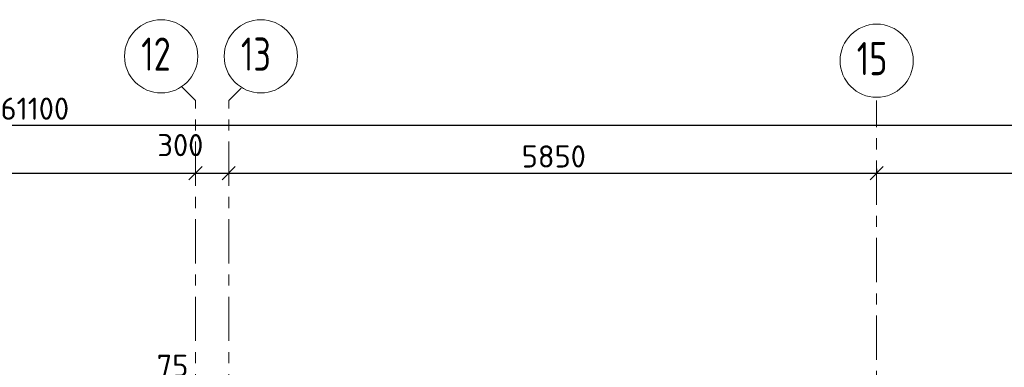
# Model space of a CAD drawing. Header units: metres. Extents: x -38 to 107, y -15 to 21.
# Tile 33 of 89: x 30.96 to 39.85, y 17.37 to 20.51. Entities that reach past the tile are written whole.
import ezdxf

# ---------------------------------------------------------------- set-up
doc = ezdxf.new("R2010")
doc.units = ezdxf.units.M
doc.header["$PDMODE"] = 65
doc.linetypes.add('______11', pattern=[0.5, 0.4, -0.05, 0, -0.05])
doc.linetypes.add('______5', pattern=[1.1, 0.8, -0.1, 0.1, -0.1])
for name, color, linetype, lineweight in [('XR$2$Осевая линия (1)', 7, '______5', 13), ('XR$2$Размерная линия (1)', 7, 'Continuous', 13), ('XR$3$Размерная линия (1)', 7, 'Continuous', 13)]:
    doc.layers.add(name, color=color, linetype=linetype, lineweight=lineweight)
doc.styles.add('ISOCPEUR', font='txt')
doc.dimstyles.new('DIMSTYLE_3', dxfattribs={"dimtxt": 0.2, "dimasz": 0.2, "dimexe": 0, "dimexo": 0, "dimgap": 0.1, "dimtad": 2, "dimdec": 0, "dimlfac": 1000, "dimrnd": 5, "dimzin": 12, "dimdsep": 46, "dimtxsty": 'ISOCPEUR', "dimblk1": 'ALL_ML_STRICH', "dimblk2": 'ALL_ML_STRICH', "dimsah": 1, "dimcen": 0, "dimclrd": 7, "dimclre": 256, "dimclrt": 7, "dimadec": 0, "dimazin": 0, "dimtfac": 1, "dimtdec": 0, "dimtix": 1, "dimtmove": 2, "dimatfit": 3, "dimfxl": 0, "dimtzin": 0, "dimlwd": 0, "dimlwe": -3, "dimarcsym": 0})
doc.dimstyles.new('DIMSTYLE_5', dxfattribs={"dimtxt": 0.2, "dimasz": 0.2, "dimexe": 0, "dimexo": 0, "dimgap": 0.1, "dimtad": 2, "dimdec": 0, "dimlfac": 1000, "dimrnd": 5, "dimzin": 12, "dimdsep": 46, "dimtxsty": 'ISOCPEUR', "dimblk1": 'ALL_ML_STRICH', "dimblk2": 'ALL_ML_STRICH', "dimsah": 1, "dimcen": 0, "dimclrd": 7, "dimclre": 256, "dimclrt": 7, "dimadec": 0, "dimazin": 0, "dimtfac": 1, "dimtdec": 0, "dimtix": 1, "dimtmove": 2, "dimatfit": 3, "dimfxl": 0, "dimtvp": 1.2, "dimtzin": 0, "dimlwd": 0, "dimlwe": -3, "dimarcsym": 0})
doc.dimstyles.new('DIMSTYLE_6', dxfattribs={"dimtxt": 0.2, "dimasz": 0.2, "dimexe": 0, "dimexo": 0, "dimgap": 0.1, "dimtad": 2, "dimdec": 0, "dimlfac": 1000, "dimrnd": 5, "dimzin": 12, "dimdsep": 46, "dimtxsty": 'ISOCPEUR', "dimblk1": 'ALL_ML_STRICH', "dimblk2": 'ALL_ML_STRICH', "dimsah": 1, "dimcen": 0, "dimclrd": 7, "dimclre": 256, "dimclrt": 7, "dimadec": 0, "dimazin": 0, "dimtfac": 1, "dimtdec": 0, "dimtix": 1, "dimtmove": 2, "dimatfit": 3, "dimfxl": 0, "dimtvp": 1.2, "dimtzin": 0, "dimlwd": 0, "dimlwe": -3, "dimarcsym": 0})

# ---------------------------------------------------------------- blocks, each defined once
blk = doc.blocks.new('ALL_ML_STRICH')
at = {"color": 0, "linetype": 'ByBlock', "lineweight": -2}
for p, q in [((0, -0.5), (0, 0.5)), ((-1, 0), (0.5, 0)), ((-0.3, -0.3), (0.3, 0.3))]:
    blk.add_line(p, q, dxfattribs=at)
blk = doc.blocks.new('*D11')
at = {"layer": 'DEFPOINTS', "color": 7, "linetype": 'Continuous', "lineweight": 13, "transparency": 33554687}
for p in [(0.5, 19.5574), (0.5, 19.3768), (61.6, 17.1197)]:
    blk.add_point(p, dxfattribs=at)
at = {"layer": 'XR$2$Размерная линия (1)', "color": 9, "linetype": 'Continuous', "lineweight": -2, "true_color": 0xc7c7c7, "transparency": 33554687}
for p, q in [((0.5, 19.3568), (0.5, 19.5574)), ((61.6, 17.1397), (61.6, 19.5574))]:
    blk.add_line(p, q, dxfattribs=at)
at = {"layer": 'XR$2$Размерная линия (1)', "color": 7, "linetype": 'Continuous', "lineweight": -2, "transparency": 33554687}
blk.add_line((0.5, 19.5574), (61.6, 19.5574), dxfattribs=at)
at = {"layer": 'XR$2$Размерная линия (1)', "color": 7, "linetype": 'Continuous', "lineweight": 13, "transparency": 33554687, "xscale": 0.2, "yscale": 0.2, "zscale": 0.2, "rotation": 180}
blk.add_blockref('ALL_ML_STRICH', (0.5, 19.5574), dxfattribs=at)
at = {"layer": 'XR$2$Размерная линия (1)', "color": 7, "linetype": 'Continuous', "lineweight": 13, "transparency": 33554687, "xscale": 0.2, "yscale": 0.2, "zscale": 0.2}
blk.add_blockref('ALL_ML_STRICH', (61.6, 19.5574), dxfattribs=at)
at = {"layer": 'XR$2$Размерная линия (1)', "color": 7, "linetype": 'Continuous', "lineweight": 13, "transparency": 33554687, "insert": (31.1, 19.7074), "char_height": 0.2, "width": 1, "attachment_point": 5, "style": 'ISOCPEUR'}
blk.add_mtext('\\A1;{61100}', dxfattribs=at)
blk = doc.blocks.new('*D32')
at = {"layer": 'DEFPOINTS', "color": 7, "linetype": 'Continuous', "lineweight": 13, "transparency": 33554687}
for p in [(26.03, 19.379), (26.03, 19.1261), (32.55, 19.1352)]:
    blk.add_point(p, dxfattribs=at)
at = {"layer": 'XR$2$Размерная линия (1)', "color": 9, "linetype": 'Continuous', "lineweight": -2, "true_color": 0xc7c7c7, "transparency": 33554687}
for p, q in [((26.03, 19.359), (26.03, 19.1261)), ((32.55, 19.1261), (32.55, 19.1261))]:
    blk.add_line(p, q, dxfattribs=at)
at = {"layer": 'XR$2$Размерная линия (1)', "color": 7, "linetype": 'Continuous', "lineweight": -2, "transparency": 33554687}
blk.add_line((26.03, 19.1261), (32.55, 19.1261), dxfattribs=at)
at = {"layer": 'XR$2$Размерная линия (1)', "color": 7, "linetype": 'Continuous', "lineweight": 13, "transparency": 33554687, "xscale": 0.2, "yscale": 0.2, "zscale": 0.2, "rotation": 180}
blk.add_blockref('ALL_ML_STRICH', (26.03, 19.1261), dxfattribs=at)
at = {"layer": 'XR$2$Размерная линия (1)', "color": 7, "linetype": 'Continuous', "lineweight": 13, "transparency": 33554687, "xscale": 0.2, "yscale": 0.2, "zscale": 0.2}
blk.add_blockref('ALL_ML_STRICH', (32.55, 19.1261), dxfattribs=at)
at = {"layer": 'XR$2$Размерная линия (1)', "color": 7, "linetype": 'Continuous', "lineweight": 13, "transparency": 33554687, "insert": (29.3, 19.2761), "char_height": 0.2, "width": 0.8, "attachment_point": 5, "style": 'ISOCPEUR'}
blk.add_mtext('\\A1;{6520}', dxfattribs=at)
blk = doc.blocks.new('*D33')
at = {"layer": 'DEFPOINTS', "color": 7, "linetype": 'Continuous', "lineweight": 13, "transparency": 33554687}
for p in [(32.55, 19.1352), (32.55, 19.1261), (32.85, 19.1352)]:
    blk.add_point(p, dxfattribs=at)
at = {"layer": 'XR$2$Размерная линия (1)', "color": 9, "linetype": 'Continuous', "lineweight": -2, "true_color": 0xc7c7c7, "transparency": 33554687}
for p, q in [((32.55, 19.1261), (32.55, 19.1261)), ((32.85, 19.1261), (32.85, 19.1261))]:
    blk.add_line(p, q, dxfattribs=at)
at = {"layer": 'XR$2$Размерная линия (1)', "color": 7, "linetype": 'Continuous', "lineweight": -2, "transparency": 33554687}
blk.add_line((32.55, 19.1261), (32.85, 19.1261), dxfattribs=at)
at = {"layer": 'XR$2$Размерная линия (1)', "color": 7, "linetype": 'Continuous', "lineweight": 13, "transparency": 33554687, "xscale": 0.2, "yscale": 0.2, "zscale": 0.2, "rotation": 180}
blk.add_blockref('ALL_ML_STRICH', (32.55, 19.1261), dxfattribs=at)
at = {"layer": 'XR$2$Размерная линия (1)', "color": 7, "linetype": 'Continuous', "lineweight": 13, "transparency": 33554687, "xscale": 0.2, "yscale": 0.2, "zscale": 0.2}
blk.add_blockref('ALL_ML_STRICH', (32.85, 19.1261), dxfattribs=at)
at = {"layer": 'XR$2$Размерная линия (1)', "color": 7, "linetype": 'Continuous', "lineweight": 13, "transparency": 33554687, "insert": (32.4139, 19.3782), "char_height": 0.2, "width": 0.6, "attachment_point": 5, "style": 'ISOCPEUR'}
blk.add_mtext('\\A1;{300}', dxfattribs=at)
blk = doc.blocks.new('*D34')
at = {"layer": 'DEFPOINTS', "color": 7, "linetype": 'Continuous', "lineweight": 13, "transparency": 33554687}
for p in [(32.85, 19.1352), (32.85, 19.1261), (38.7, 19.1856)]:
    blk.add_point(p, dxfattribs=at)
at = {"layer": 'XR$2$Размерная линия (1)', "color": 9, "linetype": 'Continuous', "lineweight": -2, "true_color": 0xc7c7c7, "transparency": 33554687}
for p, q in [((32.85, 19.1261), (32.85, 19.1261)), ((38.7, 19.1656), (38.7, 19.1261))]:
    blk.add_line(p, q, dxfattribs=at)
at = {"layer": 'XR$2$Размерная линия (1)', "color": 7, "linetype": 'Continuous', "lineweight": -2, "transparency": 33554687}
blk.add_line((32.85, 19.1261), (38.7, 19.1261), dxfattribs=at)
at = {"layer": 'XR$2$Размерная линия (1)', "color": 7, "linetype": 'Continuous', "lineweight": 13, "transparency": 33554687, "xscale": 0.2, "yscale": 0.2, "zscale": 0.2, "rotation": 180}
blk.add_blockref('ALL_ML_STRICH', (32.85, 19.1261), dxfattribs=at)
at = {"layer": 'XR$2$Размерная линия (1)', "color": 7, "linetype": 'Continuous', "lineweight": 13, "transparency": 33554687, "xscale": 0.2, "yscale": 0.2, "zscale": 0.2}
blk.add_blockref('ALL_ML_STRICH', (38.7, 19.1261), dxfattribs=at)
at = {"layer": 'XR$2$Размерная линия (1)', "color": 7, "linetype": 'Continuous', "lineweight": 13, "transparency": 33554687, "insert": (35.785, 19.2761), "char_height": 0.2, "width": 0.8, "attachment_point": 5, "style": 'ISOCPEUR'}
blk.add_mtext('\\A1;{5850}', dxfattribs=at)
blk = doc.blocks.new('*D35')
at = {"layer": 'DEFPOINTS', "color": 7, "linetype": 'Continuous', "lineweight": 13, "transparency": 33554687}
for p in [(38.7, 19.1856), (38.7, 19.1261), (43.05, 19.1044)]:
    blk.add_point(p, dxfattribs=at)
at = {"layer": 'XR$2$Размерная линия (1)', "color": 9, "linetype": 'Continuous', "lineweight": -2, "true_color": 0xc7c7c7, "transparency": 33554687}
for p, q in [((38.7, 19.1656), (38.7, 19.1261)), ((43.05, 19.1244), (43.05, 19.1261))]:
    blk.add_line(p, q, dxfattribs=at)
at = {"layer": 'XR$2$Размерная линия (1)', "color": 7, "linetype": 'Continuous', "lineweight": -2, "transparency": 33554687}
blk.add_line((38.7, 19.1261), (43.05, 19.1261), dxfattribs=at)
at = {"layer": 'XR$2$Размерная линия (1)', "color": 7, "linetype": 'Continuous', "lineweight": 13, "transparency": 33554687, "xscale": 0.2, "yscale": 0.2, "zscale": 0.2, "rotation": 180}
blk.add_blockref('ALL_ML_STRICH', (38.7, 19.1261), dxfattribs=at)
at = {"layer": 'XR$2$Размерная линия (1)', "color": 7, "linetype": 'Continuous', "lineweight": 13, "transparency": 33554687, "xscale": 0.2, "yscale": 0.2, "zscale": 0.2}
blk.add_blockref('ALL_ML_STRICH', (43.05, 19.1261), dxfattribs=at)
at = {"layer": 'XR$2$Размерная линия (1)', "color": 7, "linetype": 'Continuous', "lineweight": 13, "transparency": 33554687, "insert": (40.875, 19.2761), "char_height": 0.2, "width": 0.8, "attachment_point": 5, "style": 'ISOCPEUR'}
blk.add_mtext('\\A1;{4350}', dxfattribs=at)
blk = doc.blocks.new('*D169')
at = {"layer": 'DEFPOINTS', "color": 7, "linetype": 'Continuous', "lineweight": 13, "transparency": 33554687}
for p in [(32.55, 16.9566), (32.55, 16.8668), (32.625, 16.5691)]:
    blk.add_point(p, dxfattribs=at)
at = {"layer": 'XR$3$Размерная линия (1)', "color": 9, "linetype": 'Continuous', "lineweight": -2, "true_color": 0xc7c7c7, "transparency": 33554687}
for p, q in [((32.55, 16.8868), (32.55, 16.9566)), ((32.625, 16.5891), (32.625, 16.9566))]:
    blk.add_line(p, q, dxfattribs=at)
at = {"layer": 'XR$3$Размерная линия (1)', "color": 7, "linetype": 'Continuous', "lineweight": -2, "transparency": 33554687}
blk.add_line((32.55, 16.9566), (32.625, 16.9566), dxfattribs=at)
at = {"layer": 'XR$3$Размерная линия (1)', "color": 7, "linetype": 'Continuous', "lineweight": 13, "transparency": 33554687, "xscale": 0.2, "yscale": 0.2, "zscale": 0.2}
blk.add_blockref('ALL_ML_STRICH', (32.625, 16.9566), dxfattribs=at)
at = {"layer": 'XR$3$Размерная линия (1)', "color": 7, "linetype": 'Continuous', "lineweight": 13, "transparency": 33554687, "xscale": 0.2, "yscale": 0.2, "zscale": 0.2, "rotation": 180}
blk.add_blockref('ALL_ML_STRICH', (32.55, 16.9566), dxfattribs=at)
at = {"layer": 'XR$3$Размерная линия (1)', "color": 7, "linetype": 'Continuous', "lineweight": 13, "transparency": 33554687, "insert": (32.3431, 17.3863), "char_height": 0.2, "width": 0.4, "attachment_point": 5, "style": 'ISOCPEUR'}
blk.add_mtext('\\A1;{75}', dxfattribs=at)

msp = doc.modelspace()

# ---------------------------------------------------------------- linework, layer by layer
at = {"layer": 'XR$2$Осевая линия (1)', "color": 253, "linetype": '______11', "lineweight": 13, "true_color": 0xa0a0a0, "transparency": 33554687}
for p, q in [((32.55, 19.78), (32.4227, 19.9073)), ((32.85, 19.78), (32.9631, 19.8931)), ((32.55, -3.39), (32.55, 19.78)), ((32.85, -3.39), (32.85, 19.78)), ((38.7, 8.34), (38.7, 19.78))]:
    msp.add_line(p, q, dxfattribs=at)
at = {"layer": 'XR$2$Осевая линия (1)', "color": 7, "linetype": 'Continuous', "lineweight": 13, "transparency": 33554687}
for centre in [(32.2404, 20.1801), (33.1404, 20.1801), (38.7004, 20.1401)]:
    msp.add_circle(centre, 0.3304, dxfattribs=at)

# ---------------------------------------------------------------- texts
at = {"layer": 'XR$2$Осевая линия (1)', "color": 7, "linetype": 'Continuous', "lineweight": 13, "transparency": 33554687, "char_height": 0.3, "width": 0.472281, "attachment_point": 7, "style": 'ISOCPEUR'}
for s, insert in [('\\W0.75;12', (32.0604, 20.0496)), ('\\W0.75;13', (32.9604, 20.0496)), ('\\W0.75;15', (38.5204, 20.0096))]:
    msp.add_mtext(s, dxfattribs=dict(at, insert=insert))

# ---------------------------------------------------------------- dimensions: what is measured, and where the dimension line sits
at = {"layer": 'XR$2$Размерная линия (1)', "color": 7, "linetype": 'Continuous', "lineweight": 13, "transparency": 33554687}
for base, p1, p2, dimstyle, picture, middle in [((61.6, 19.5574), (0.5, 19.3568), (61.6, 17.1397), 'DIMSTYLE_3', '*D11', (31.1, 19.7074)), ((32.85, 19.1261), (32.55, 19.1261), (32.85, 19.1261), 'DIMSTYLE_5', '*D33', (32.4139, 19.3782)), ((32.55, 19.1261), (26.03, 19.359), (32.55, 19.1261), 'DIMSTYLE_3', '*D32', (29.3, 19.2761)), ((38.7, 19.1261), (32.85, 19.1261), (38.7, 19.1656), 'DIMSTYLE_3', '*D34', (35.785, 19.2761)), ((43.05, 19.1261), (38.7, 19.1656), (43.05, 19.1244), 'DIMSTYLE_3', '*D35', (40.875, 19.2761))]:
    dim = msp.add_linear_dim(base=base, p1=p1, p2=p2, dimstyle=dimstyle, override={"dimpost": '<>', "dimclrd": 7, "dimclre": 9, "dimclrt": 7, "dimlwd": 0, "dimlwe": 65533}, dxfattribs=at)
    dim.commit()
    dim.dimension.update_dxf_attribs({"geometry": picture, "text_midpoint": middle, "dimtype": 160})
at = {"layer": 'XR$3$Размерная линия (1)', "color": 7, "linetype": 'Continuous', "lineweight": 13, "transparency": 33554687}
dim = msp.add_linear_dim(base=(32.625, 16.9566), p1=(32.55, 16.8868), p2=(32.625, 16.5891), dimstyle='DIMSTYLE_6', override={"dimpost": '<>', "dimclrd": 7, "dimclre": 9, "dimclrt": 7, "dimlwd": 0, "dimlwe": 65533}, dxfattribs=at)
dim.commit()
dim.dimension.update_dxf_attribs({"geometry": '*D169', "text_midpoint": (32.3431, 17.3863), "dimtype": 160})

doc.saveas('drawing.dxf')
